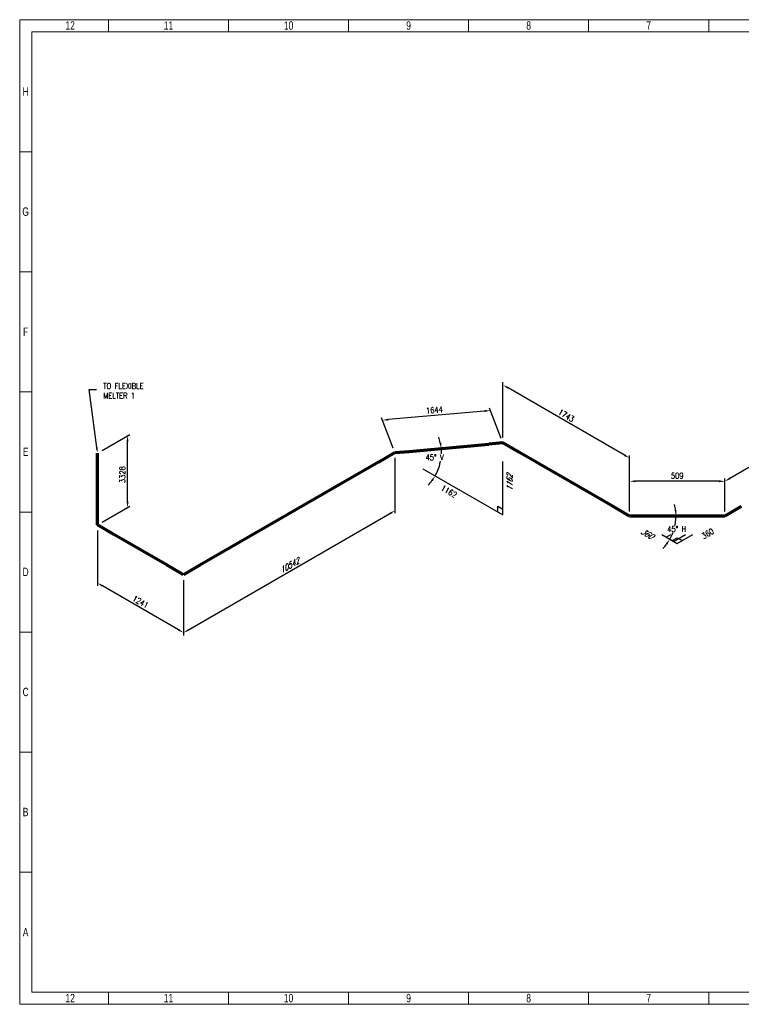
# Model space of a CAD drawing. Header units: millimetres. Extents: x 0 to 594, y 0 to 424.
# Tile 1 of 14: x 0 to 311, y 0 to 424. Entities that reach past the tile are written whole.
import ezdxf
from ezdxf import colors
from ezdxf.entities.mleader import LeaderData, LeaderLine
from ezdxf.math import Vec2, Vec3

# ---------------------------------------------------------------- set-up
doc = ezdxf.new("R2010")
doc.units = ezdxf.units.MM
doc.header["$LTSCALE"] = 0.25
for name, color, linetype in [('Annotation', 7, 'Continuous'), ('Dimension', 1, 'Continuous'), ('Skew Box', 7, 'Continuous')]:
    doc.layers.add(name, color=color, linetype=linetype)
doc.layers.add('Pipe', color=3, linetype='Continuous', lineweight=70)
doc.styles.add('AdskIsoAnnotation', font='romans.shx', dxfattribs={"width": 0.8, "height": 1})
doc.styles.add('AdskIsoMetric', font='romans.shx', dxfattribs={"width": 0.8, "height": 2.5})
doc.styles.add('AdskIsoMetric-16', font='romans.shx', dxfattribs={"width": 0.8, "height": 2.5})
doc.styles.add('AdskIsoMetric-30', font='romans.shx', dxfattribs={"width": 0.8, "height": 2.5})
doc.styles.add('AdskIsoMetric30', font='romans.shx', dxfattribs={"width": 0.8, "oblique": 30, "height": 2.5})
doc.styles.add('SLDTEXTSTYLE3', font='TXT', dxfattribs={"width": 0.75})
doc.styles.get("Standard").update_dxf_attribs({"font": 'arial.ttf'})
doc.dimstyles.new('AdskIsoMetric', dxfattribs={"dimtxt": 2.5, "dimasz": 2.5, "dimexe": 1, "dimexo": 2, "dimgap": 0.8, "dimtad": 1, "dimdec": 0, "dimrnd": 1, "dimzin": 0, "dimdsep": 46, "dimtxsty": 'AdskIsoMetric', "dimcen": 0, "dimclrt": 7, "dimadec": 0, "dimazin": 0, "dimtfac": 1, "dimtdec": 0, "dimtmove": 1, "dimatfit": 3, "dimfxl": 1, "dimtfill": 1, "dimfrac": 2, "dimtolj": 1, "dimtzin": 0, "dimarcsym": 0})

# ---------------------------------------------------------------- blocks, each defined once
blk = doc.blocks.new('*D34')
at = {"layer": 'Defpoints', "color": 0, "transparency": 16777216}
blk.add_point((262.91, 210.38), dxfattribs=at)
at = {"layer": 'Dimension', "color": 0, "lineweight": -2, "transparency": 16777216}
for start, end in [(7.1666, 14.3333), (330, 360), (315.6667, 322.8334)]:
    blk.add_arc((262.91, 210.38), 20, start, end, dxfattribs=at)
at = {"layer": 'Dimension', "color": 0, "transparency": 16777216}
for points in [[(283.16, 212.9), (282.33, 212.85), (282.91, 210.38)], [(278.5, 198.53), (279.19, 198.07), (280.23, 200.38)]]:
    blk.add_solid(points, dxfattribs=at)
at = {"layer": 'Dimension', "color": 7, "transparency": 16777216, "insert": (283.22, 204.78), "char_height": 2.5, "attachment_point": 5, "style": 'AdskIsoMetric', "bg_fill": 3, "box_fill_scale": 1.1, "bg_fill_color": 256, "bg_fill_true_color": 13158600, "bg_fill_transparency": 0}
blk.add_mtext('\\A1;45° H', dxfattribs=at)
at = {"layer": 'Defpoints', "color": 0, "transparency": 16777216}
for p in [(282.91, 210.38), (282.6, 206.91), (280.23, 200.38)]:
    blk.add_point(p, dxfattribs=at)
blk = doc.blocks.new('*D35')
at = {"layer": 'Defpoints', "color": 0, "transparency": 16777216}
for p in [(161.78, 237.73), (179.1, 227.73)]:
    blk.add_point(p, dxfattribs=at)
at = {"layer": 'Dimension', "color": 0, "lineweight": -2, "transparency": 16777216}
for start, end in [(12.2705, 19.4372), (330, 5.1039), (315.6667, 322.8334)]:
    blk.add_arc((161.78, 237.73), 20, start, end, dxfattribs=at)
at = {"layer": 'Dimension', "color": 0, "transparency": 16777216}
for points in [[(181.74, 242.04), (180.91, 241.92), (181.7, 239.51)], [(177.37, 225.88), (178.07, 225.42), (179.1, 227.73)]]:
    blk.add_solid(points, dxfattribs=at)
at = {"layer": 'Dimension', "color": 7, "transparency": 16777216, "insert": (178.87, 235.68), "char_height": 2.5, "attachment_point": 5, "style": 'AdskIsoMetric', "bg_fill": 3, "box_fill_scale": 1.1, "bg_fill_color": 256, "bg_fill_true_color": 13158600, "bg_fill_transparency": 0}
blk.add_mtext('\\A1;45° V', dxfattribs=at)
at = {"layer": 'Defpoints', "color": 0, "transparency": 16777216}
for p in [(181.7, 239.51), (180.77, 231.45)]:
    blk.add_point(p, dxfattribs=at)
blk = doc.blocks.new('*D36')
at = {"layer": 'Defpoints', "color": 0, "transparency": 16777216}
for p in [(46.5, 245.01), (33.51, 237.51), (33.51, 206.55)]:
    blk.add_point(p, dxfattribs=at)
at = {"layer": 'Dimension', "color": 0, "lineweight": -2, "transparency": 16777216}
for p, q in [((35.51, 238.67), (47.5, 245.59)), ((46.5, 216.55), (46.5, 242.51)), ((35.51, 207.7), (47.5, 214.62))]:
    blk.add_line(p, q, dxfattribs=at)
at = {"layer": 'Dimension', "color": 0, "transparency": 16777216}
for points in [[(46.09, 242.51), (46.92, 242.51), (46.5, 245.01)], [(46.09, 216.55), (46.92, 216.55), (46.5, 214.05)]]:
    blk.add_solid(points, dxfattribs=at)
at = {"layer": 'Dimension', "color": 7, "transparency": 16777216, "insert": (44.26, 228.24), "char_height": 2.5, "attachment_point": 5, "rotation": 90, "style": 'AdskIsoMetric-30', "bg_fill": 3, "box_fill_scale": 1.1, "bg_fill_color": 256, "bg_fill_true_color": 13158600, "bg_fill_transparency": 0}
blk.add_mtext('\\A1;3328', dxfattribs=at)
blk = doc.blocks.new('*D39')
at = {"layer": 'Defpoints', "color": 0, "transparency": 16777216}
for p in [(33.51, 206.55), (70.64, 185.11), (33.51, 181.55)]:
    blk.add_point(p, dxfattribs=at)
at = {"layer": 'Dimension', "color": 0, "lineweight": -2, "transparency": 16777216}
for p, q in [((33.51, 204.24), (33.51, 180.39)), ((70.64, 182.8), (70.64, 158.96)), ((68.48, 161.36), (35.68, 180.3))]:
    blk.add_line(p, q, dxfattribs=at)
at = {"layer": 'Dimension', "color": 0, "transparency": 16777216}
for points in [[(35.89, 180.66), (35.47, 179.94), (33.51, 181.55)], [(68.68, 161.72), (68.27, 161), (70.64, 160.11)]]:
    blk.add_solid(points, dxfattribs=at)
at = {"layer": 'Dimension', "color": 7, "transparency": 16777216, "insert": (52.08, 173.42), "char_height": 2.5, "attachment_point": 5, "rotation": 330, "style": 'AdskIsoMetric-30', "bg_fill": 3, "box_fill_scale": 1.1, "bg_fill_color": 256, "bg_fill_true_color": 13158600, "bg_fill_transparency": 0}
blk.add_mtext('\\A1;1241', dxfattribs=at)
blk = doc.blocks.new('*D43')
at = {"layer": 'Defpoints', "color": 0, "transparency": 16777216}
for p in [(161.78, 237.73), (161.78, 212.73), (70.64, 185.11)]:
    blk.add_point(p, dxfattribs=at)
at = {"layer": 'Dimension', "color": 0, "lineweight": -2, "transparency": 16777216}
for p, q in [((161.78, 235.42), (161.78, 211.58)), ((72.81, 161.36), (159.62, 211.48)), ((70.64, 182.8), (70.64, 158.96))]:
    blk.add_line(p, q, dxfattribs=at)
at = {"layer": 'Dimension', "color": 0, "transparency": 16777216}
for points in [[(159.41, 211.84), (159.82, 211.12), (161.78, 212.73)], [(72.6, 161.72), (73.02, 161), (70.64, 160.11)]]:
    blk.add_solid(points, dxfattribs=at)
at = {"layer": 'Dimension', "color": 7, "transparency": 16777216, "insert": (116.21, 189.01), "char_height": 2.5, "attachment_point": 5, "rotation": 30, "style": 'AdskIsoMetric30', "bg_fill": 3, "box_fill_scale": 1.1, "bg_fill_color": 256, "bg_fill_true_color": 13158600, "bg_fill_transparency": 0}
blk.add_mtext('\\A1;10542', dxfattribs=at)
blk = doc.blocks.new('*D44')
at = {"layer": 'Defpoints', "color": 0, "transparency": 16777216}
for p in [(156.35, 251.71), (208.33, 241.89), (161.78, 237.73)]:
    blk.add_point(p, dxfattribs=at)
at = {"layer": 'Dimension', "color": 0, "lineweight": -2, "transparency": 16777216}
for p, q in [((200.42, 255.65), (158.84, 251.94)), ((207.58, 243.83), (202.53, 256.84)), ((161.03, 239.67), (155.98, 252.69))]:
    blk.add_line(p, q, dxfattribs=at)
at = {"layer": 'Dimension', "color": 0, "transparency": 16777216}
for points in [[(200.38, 256.07), (200.46, 255.24), (202.91, 255.87)], [(158.81, 252.35), (158.88, 251.52), (156.35, 251.71)]]:
    blk.add_solid(points, dxfattribs=at)
at = {"layer": 'Dimension', "color": 7, "transparency": 16777216, "insert": (178.75, 256.07), "char_height": 2.5, "attachment_point": 5, "rotation": 5.1039, "style": 'AdskIsoMetric-16', "bg_fill": 3, "box_fill_scale": 1.1, "bg_fill_color": 256, "bg_fill_true_color": 13158600, "bg_fill_transparency": 0}
blk.add_mtext('\\A1;1644', dxfattribs=at)
blk = doc.blocks.new('*D47')
at = {"layer": 'Defpoints', "color": 0, "transparency": 16777216}
for p in [(208.33, 266.89), (208.33, 241.89), (262.91, 210.38)]:
    blk.add_point(p, dxfattribs=at)
at = {"layer": 'Dimension', "color": 0, "lineweight": -2, "transparency": 16777216}
for p, q in [((208.33, 244.2), (208.33, 268.04)), ((260.74, 236.63), (210.5, 265.64)), ((262.91, 212.69), (262.91, 236.54))]:
    blk.add_line(p, q, dxfattribs=at)
at = {"layer": 'Dimension', "color": 0, "transparency": 16777216}
for points in [[(210.71, 266), (210.29, 265.28), (208.33, 266.89)], [(260.95, 236.99), (260.53, 236.27), (262.91, 235.38)]]:
    blk.add_solid(points, dxfattribs=at)
at = {"layer": 'Dimension', "color": 7, "transparency": 16777216, "insert": (235.62, 253.72), "char_height": 2.5, "attachment_point": 5, "rotation": 330, "style": 'AdskIsoMetric-30', "bg_fill": 3, "box_fill_scale": 1.1, "bg_fill_color": 256, "bg_fill_true_color": 13158600, "bg_fill_transparency": 0}
blk.add_mtext('\\A1;1743', dxfattribs=at)
blk = doc.blocks.new('*D48')
at = {"layer": 'Defpoints', "color": 0, "transparency": 16777216}
for p in [(262.91, 225.38), (262.91, 210.38), (304, 210.38)]:
    blk.add_point(p, dxfattribs=at)
at = {"layer": 'Dimension', "color": 0, "lineweight": -2, "transparency": 16777216}
for p, q in [((262.91, 212.38), (262.91, 226.38)), ((301.5, 225.38), (265.41, 225.38)), ((304, 212.38), (304, 226.38))]:
    blk.add_line(p, q, dxfattribs=at)
at = {"layer": 'Dimension', "color": 0, "transparency": 16777216}
for points in [[(265.41, 225.8), (265.41, 224.97), (262.91, 225.38)], [(301.5, 225.8), (301.5, 224.97), (304, 225.38)]]:
    blk.add_solid(points, dxfattribs=at)
at = {"layer": 'Dimension', "color": 7, "transparency": 16777216, "insert": (283.45, 227.78), "char_height": 2.5, "attachment_point": 5, "rotation": 360, "style": 'AdskIsoMetric', "bg_fill": 3, "box_fill_scale": 1.1, "bg_fill_color": 256, "bg_fill_true_color": 13158600, "bg_fill_transparency": 0}
blk.add_mtext('\\A1;509', dxfattribs=at)
blk = doc.blocks.new('*D49')
at = {"layer": 'Defpoints', "color": 0, "transparency": 16777216}
for p in [(304, 225.38), (332.71, 226.96), (304, 210.38)]:
    blk.add_point(p, dxfattribs=at)
at = {"layer": 'Dimension', "color": 0, "lineweight": -2, "transparency": 16777216}
for p, q in [((332.71, 229.27), (332.71, 243.12)), ((330.54, 240.71), (306.16, 226.63)), ((304, 212.69), (304, 226.54))]:
    blk.add_line(p, q, dxfattribs=at)
at = {"layer": 'Dimension', "color": 0, "transparency": 16777216}
for points in [[(330.34, 241.07), (330.75, 240.35), (332.71, 241.96)], [(305.95, 226.99), (306.37, 226.27), (304, 225.38)]]:
    blk.add_solid(points, dxfattribs=at)
at = {"layer": 'Dimension', "color": 7, "transparency": 16777216, "insert": (318.35, 236.26), "char_height": 2.5, "attachment_point": 5, "rotation": 30, "style": 'AdskIsoMetric30', "bg_fill": 3, "box_fill_scale": 1.1, "bg_fill_color": 256, "bg_fill_true_color": 13158600, "bg_fill_transparency": 0}
blk.add_mtext('\\A1;1005', dxfattribs=at)
blk = doc.blocks.new('*D56')
at = {"layer": 'Defpoints', "color": 0, "transparency": 16777216}
for p in [(262.91, 210.38), (283.45, 198.52), (283.45, 198.52)]:
    blk.add_point(p, dxfattribs=at)
at = {"layer": 'Dimension', "color": 7, "transparency": 16777216, "insert": (270.33, 202.81), "char_height": 2.5, "attachment_point": 5, "rotation": 330, "style": 'AdskIsoMetric30', "bg_fill": 3, "box_fill_scale": 1.1, "bg_fill_color": 256, "bg_fill_true_color": 13158600, "bg_fill_transparency": 0}
blk.add_mtext('\\A1;360', dxfattribs=at)
blk = doc.blocks.new('*D57')
at = {"layer": 'Defpoints', "color": 0, "transparency": 16777216}
for p in [(304, 210.38), (304, 210.38), (283.45, 198.52)]:
    blk.add_point(p, dxfattribs=at)
at = {"layer": 'Dimension', "color": 7, "transparency": 16777216, "insert": (296.57, 202.81), "char_height": 2.5, "attachment_point": 5, "rotation": 30, "style": 'AdskIsoMetric-30', "bg_fill": 3, "box_fill_scale": 1.1, "bg_fill_color": 256, "bg_fill_true_color": 13158600, "bg_fill_transparency": 0}
blk.add_mtext('\\A1;360', dxfattribs=at)
blk = doc.blocks.new('*D58')
at = {"layer": 'Defpoints', "color": 0, "transparency": 16777216}
for p in [(161.78, 237.73), (208.33, 210.85), (208.33, 210.85)]:
    blk.add_point(p, dxfattribs=at)
at = {"layer": 'Dimension', "color": 7, "transparency": 16777216, "insert": (185.06, 221.01), "char_height": 2.5, "attachment_point": 5, "rotation": 330, "style": 'AdskIsoMetric-30', "bg_fill": 3, "box_fill_scale": 1.1, "bg_fill_color": 256, "bg_fill_true_color": 13158600, "bg_fill_transparency": 0}
blk.add_mtext('\\A1;1162', dxfattribs=at)
blk = doc.blocks.new('*D59')
at = {"layer": 'Defpoints', "color": 0, "transparency": 16777216}
for p in [(208.33, 241.89), (208.34, 241.89), (208.33, 210.85)]:
    blk.add_point(p, dxfattribs=at)
at = {"layer": 'Dimension', "color": 7, "transparency": 16777216, "insert": (211.18, 224.73), "char_height": 2.5, "attachment_point": 5, "rotation": 90, "style": 'AdskIsoMetric30', "bg_fill": 3, "box_fill_scale": 1.1, "bg_fill_color": 256, "bg_fill_true_color": 13158600, "bg_fill_transparency": 0}
blk.add_mtext('\\A1;1162', dxfattribs=at)
blk = doc.blocks.new('Elbow-1-Iso2DSkew90')
at = {"color": 0, "linetype": 'ByBlock', "lineweight": -2, "extrusion": (1.28622e-11, -0.816497, -0.57735)}
for p, q in [((0, 0), (-7.07, 4.08)), ((7.07, 4.08), (0, 0)), ((0, 0), (0, 0))]:
    blk.add_line(p, q, dxfattribs=at)
blk = doc.blocks.new('Elbow-2-Iso2DSkew90')
at = {"color": 0, "linetype": 'ByBlock', "lineweight": -2, "extrusion": (0.707107, 0.408248, -0.57735)}
for p, q in [((0, 0), (0, 8.16)), ((0, 0), (0, 0)), ((7.07, -4.08), (0, 0))]:
    blk.add_line(p, q, dxfattribs=at)
blk = doc.blocks.new('Elbow-3-Iso2DSkew90')
at = {"color": 0, "linetype": 'ByBlock', "lineweight": -2, "extrusion": (0.353553, -0.911231, -0.211325)}
for p, q in [((0, 0), (6.12, 0.55)), ((0, 0), (0, 0)), ((-7.07, -4.08), (0, 0))]:
    blk.add_line(p, q, dxfattribs=at)
blk = doc.blocks.new('Elbow-4-Iso2DSkew90')
at = {"color": 0, "linetype": 'ByBlock', "lineweight": -2, "extrusion": (-0.707107, -0.408248, 0.57735)}
for p, q in [((0, 0), (-6.12, -0.55)), ((0, 0), (0, 0)), ((7.07, -4.08), (0, 0))]:
    blk.add_line(p, q, dxfattribs=at)
blk = doc.blocks.new('Elbow-5-Iso2DSkew90')
at = {"color": 0, "linetype": 'ByBlock', "lineweight": -2, "extrusion": (2.91038e-12, -0.816497, -0.57735)}
for p, q in [((0, 0), (-7.07, 4.08)), ((0, 0), (0, 0)), ((10, 0), (0, 0))]:
    blk.add_line(p, q, dxfattribs=at)
blk = doc.blocks.new('Elbow-6-Iso2DSkew90')
at = {"color": 0, "linetype": 'ByBlock', "lineweight": -2, "extrusion": (2.18279e-12, -0.816497, -0.57735)}
for p, q in [((0, 0), (-10, 0)), ((7.07, 4.08), (0, 0)), ((0, 0), (0, 0))]:
    blk.add_line(p, q, dxfattribs=at)
blk = doc.blocks.new('cajetin')
at = {"color": 7, "linetype": 'Continuous', "lineweight": 18}
for p, q in [((0, 0), (0, 615)), ((0, 615), (861, 615)), ((55.5, 607.5), (55.5, 615)), ((130.5, 607.5), (130.5, 615)), ((205.5, 607.5), (205.5, 615)), ((280.5, 607.5), (280.5, 615)), ((355.5, 607.5), (355.5, 615)), ((430.5, 607.5), (430.5, 615)), ((7.5, 7.5), (7.5, 607.5)), ((7.5, 607.5), (853.5, 607.5)), ((430.5, 607.5), (430.5, 607.5)), ((7.5, 532.5), (0, 532.5)), ((7.5, 457.5), (0, 457.5)), ((7.5, 382.5), (0, 382.5)), ((7.5, 307.5), (0, 307.5)), ((7.5, 307.5), (7.5, 307.5)), ((7.5, 232.5), (0, 232.5)), ((7.5, 157.5), (0, 157.5)), ((7.5, 82.5), (0, 82.5)), ((853.5, 7.5), (7.5, 7.5)), ((55.5, 7.5), (55.5, 0)), ((130.5, 7.5), (130.5, 0)), ((205.5, 7.5), (205.5, 0)), ((280.5, 7.5), (280.5, 0)), ((355.5, 7.5), (355.5, 0)), ((430.5, 7.5), (430.5, 7.5)), ((430.5, 7.5), (430.5, 0)), ((861, 0), (0, 0))]:
    blk.add_line(p, q, dxfattribs=at)
at = {"color": 7, "linetype": 'Continuous', "lineweight": 0, "char_height": 5.25, "attachment_point": 2, "style": 'SLDTEXTSTYLE3'}
for s, insert in [('12', (31.51, 613.99)), ('11', (93.01, 613.99)), ('10', (168.01, 613.99)), ('9', (243.01, 613.99)), ('8', (318.01, 613.99)), ('7', (393.01, 613.99)), ('H', (3.75, 572.74)), ('G', (3.68, 497.74)), ('F', (3.71, 422.74)), ('E', (3.74, 347.74)), ('D', (3.68, 272.74)), ('C', (3.73, 197.74)), ('B', (3.69, 122.74)), ('A', (3.7, 47.74)), ('12', (31.51, 6.49)), ('11', (93.01, 6.49)), ('10', (168.01, 6.49)), ('9', (243.01, 6.49)), ('8', (318.01, 6.49)), ('7', (393.01, 6.49))]:
    blk.add_mtext(s, dxfattribs=dict(at, insert=insert))

msp = doc.modelspace()

# ---------------------------------------------------------------- hatches: boundary and pattern name
at = {"layer": 'Skew Box', "extrusion": (-2.88605e-13, -8.1182e-13, -1)}
h = msp.add_hatch(dxfattribs=at)
h.set_pattern_fill('LINE', color=256, angle=90, style=0)
h.paths.add_polyline_path([(-181.7641, 226.193), (-182.455, 225.7941), (-182.455, 231.5452), (-181.7641, 231.4835)], flags=0)
at = {"layer": 'Skew Box'}
h = msp.add_hatch(dxfattribs=at)
h.set_pattern_fill('LINE', color=256, angle=30, style=0)
h.paths.add_polyline_path([(282.9103, 198.8325), (278.4337, 201.417), (280.1059, 202.3825), (289.059, 202.3825)], flags=0)

# ---------------------------------------------------------------- linework, layer by layer
at = {"layer": 'Skew Box', "extrusion": (-2.88605e-13, -8.1182e-13, -1), "elevation": 0}
msp.add_lwpolyline([(-173.8284, 230.7747), (-208.3349, 210.8523), (-208.3349, 233.8567)], dxfattribs=at)
at = {"layer": 'Skew Box', "color": 1, "extrusion": (-2.88605e-13, -8.1182e-13, -1)}
msp.add_lwpolyline([(-206.1352, 212.1223), (-206.1352, 214.6623), (-208.3349, 213.3923)], dxfattribs=at)
at = {"layer": 'Skew Box', "extrusion": (2.05084e-13, 3.54019e-13, -1), "elevation": 0}
msp.add_lwpolyline([(-276.7615, 202.3825), (-283.4504, 198.5207), (-290.1393, 202.3825)], dxfattribs=at)
at = {"layer": 'Skew Box', "color": 1, "extrusion": (2.05084e-13, 3.54019e-13, -1)}
msp.add_lwpolyline([(-281.2507, 199.7907), (-283.4504, 201.0607), (-285.6501, 199.7907)], dxfattribs=at)

# ---------------------------------------------------------------- leaders
at = {"layer": 'Annotation'}
ml = msp.add_multileader_mtext('Standard', dxfattribs=at)
ml.set_content('')
ml.set_leader_properties()
ml.build(insert=Vec2(0, 0))
ml.multileader.update_dxf_attribs({"dogleg_length": 3.0619, "arrow_head_size": 2.5})
ctx = ml.context
ctx.base_point, ctx.arrow_head_size = Vec3(26.9381, 265), 2.5
notes = []
notes.append((ctx, [(0, (1, 1, 0), (30, 265), (1, 0), 3.0619, [(0, [(33.5142, 237.5105)], 0, [])])]))
ctx.mtext, ml.multileader.dxf.content_type = None, 0
for ctx, leaders in notes:
    for number, flags, end, landing, length, lines in leaders:
        leader = LeaderData()
        leader.index, (leader.has_last_leader_line, leader.has_dogleg_vector, leader.attachment_direction) = number, flags
        leader.last_leader_point, leader.dogleg_vector, leader.dogleg_length = Vec3(end), Vec3(landing), length
        for number, points, colour, breaks in lines:
            line = LeaderLine()
            line.index, line.vertices, line.color, line.breaks = number, Vec3.list(points), colors.encode_raw_color(colour), breaks
            leader.lines.append(line)
        ctx.leaders.append(leader)

# ---------------------------------------------------------------- next in the draw order: dimensions: what is measured, and where the dimension line sits
at = {"layer": 'Dimension'}
dim = msp.add_linear_dim(base=(46.5045, 245.0105), p1=(33.5142, 206.547), p2=(33.5142, 237.5105), angle=90, text='3328', dimstyle='AdskIsoMetric', override={"dimtad": 0, "dimlfac": 107.48326, "dimtxsty": 'AdskIsoMetric-30', "dimse1": 0, "dimse2": 0, "dimsd1": 0, "dimsd2": 0, "dimtmove": 1}, dxfattribs=at)
dim.commit()
dim.dimension.update_dxf_attribs({"geometry": '*D36', "text_midpoint": (44.2647, 228.2356), "dimtype": 160})
for base, center, p1, p2, text, picture, middle in [((180.7692, 231.4511), (161.7806, 237.7305), (179.1011, 227.7305), (181.7013, 239.5098), '45° V', '*D35', (178.8687, 235.684)), ((282.6012, 206.9095), (262.9051, 210.3825), (280.2256, 200.3825), (282.9051, 210.3825), '45° H', '*D34', (283.2181, 204.7789))]:
    dim = msp.add_angular_dim_3p(base=base, center=center, p1=p1, p2=p2, text=text, dimstyle='AdskIsoMetric', override={"dimexe": 20, "dimexo": 0, "dimtad": 1, "dimtih": 0, "dimse1": 1, "dimse2": 1, "dimsd1": 0, "dimsd2": 0}, dxfattribs=at)
    dim.commit()
    dim.dimension.update_dxf_attribs({"geometry": picture, "text_midpoint": middle, "dimtype": 165})

# ---------------------------------------------------------------- next in the draw order: linework, layer by layer
at = {"layer": 'Pipe'}
msp.add_lwpolyline([(33.5142, 214.712), (33.5142, 237.5105)], dxfattribs=at)

# ---------------------------------------------------------------- next in the draw order: dimensions: what is measured, and where the dimension line sits
at = {"layer": 'Dimension'}
dim = msp.add_linear_dim(base=(33.5142, 181.547), p1=(70.6417, 185.1114), p2=(33.5142, 206.547), angle=150, text='1241', dimstyle='AdskIsoMetric', override={"dimtad": 0, "dimlfac": 28.952549, "dimtxsty": 'AdskIsoMetric-30', "dimse1": 0, "dimse2": 0, "dimsd1": 0, "dimsd2": 0, "dimtmove": 1}, dxfattribs=at)
dim.commit()
dim.dimension.update_dxf_attribs({"geometry": '*D39', "text_midpoint": (52.0779, 173.4156), "dimtype": 160})

# ---------------------------------------------------------------- next in the draw order: linework, layer by layer
at = {"layer": 'Pipe'}
msp.add_lwpolyline([(63.5706, 189.1939), (40.5852, 202.4645)], dxfattribs=at)

# ---------------------------------------------------------------- next in the draw order: block references
msp.add_blockref('Elbow-2-Iso2DSkew90', (33.5142, 206.547), dxfattribs=at)

# ---------------------------------------------------------------- next in the draw order: dimensions: what is measured, and where the dimension line sits
at = {"layer": 'Dimension'}
dim = msp.add_linear_dim(base=(161.7806, 212.7305), p1=(70.6417, 185.1114), p2=(161.7806, 237.7305), angle=30, text='10542', dimstyle='AdskIsoMetric', override={"dimtad": 0, "dimlfac": 100.169847, "dimtxsty": 'AdskIsoMetric30', "dimse1": 0, "dimse2": 0, "dimsd1": 0, "dimsd2": 0, "dimtmove": 1}, dxfattribs=at)
dim.commit()
dim.dimension.update_dxf_attribs({"geometry": '*D43', "text_midpoint": (116.2111, 189.0073), "dimtype": 160})

# ---------------------------------------------------------------- next in the draw order: linework, layer by layer
at = {"layer": 'Pipe'}
for points in [[(154.7095, 233.648), (138.7872, 224.4553)], [(138.7872, 224.4553), (107.8081, 206.5695)], [(107.8081, 206.5695), (77.7127, 189.1939)]]:
    msp.add_lwpolyline(points, dxfattribs=at)

# ---------------------------------------------------------------- next in the draw order: block references
msp.add_blockref('Elbow-1-Iso2DSkew90', (70.6417, 185.1114), dxfattribs=at)

# ---------------------------------------------------------------- next in the draw order: dimensions: what is measured, and where the dimension line sits
at = {"layer": 'Dimension'}
dim = msp.add_linear_dim(base=(156.3547, 251.7148), p1=(208.3349, 241.8886), p2=(161.7806, 237.7305), angle=185.103905, text='1644', dimstyle='AdskIsoMetric', override={"dimtad": 0, "dimlfac": 35.164964, "dimtxsty": 'AdskIsoMetric-16', "dimse1": 0, "dimse2": 0, "dimsd1": 0, "dimsd2": 0, "dimtmove": 1}, dxfattribs=at)
dim.commit()
dim.dimension.update_dxf_attribs({"geometry": '*D44', "text_midpoint": (178.7479, 256.0724), "dimtype": 160})

# ---------------------------------------------------------------- next in the draw order: dimensions: what is measured, and where the dimension line sits
dim = msp.add_linear_dim(base=(208.3349, 266.8886), p1=(262.9051, 210.3825), p2=(208.3349, 241.8886), angle=150, text='1743', dimstyle='AdskIsoMetric', override={"dimtad": 0, "dimlfac": 27.655046, "dimtxsty": 'AdskIsoMetric-30', "dimse1": 0, "dimse2": 0, "dimsd1": 0, "dimsd2": 0, "dimtmove": 1}, dxfattribs=at)
dim.commit()
dim.dimension.update_dxf_attribs({"geometry": '*D47', "text_midpoint": (235.62, 253.7219), "dimtype": 160})

# ---------------------------------------------------------------- next in the draw order: linework, layer by layer
at = {"layer": 'Pipe'}
for points in [[(240.9233, 223.0737), (215.406, 237.8061)], [(255.834, 214.465), (240.9233, 223.0737)]]:
    msp.add_lwpolyline(points, dxfattribs=at)

# ---------------------------------------------------------------- next in the draw order: dimensions: what is measured, and where the dimension line sits
at = {"layer": 'Dimension'}
for base, p1, p2, angle, text, override, picture, middle in [((208.3349, 210.8513), (161.7806, 237.7305), (208.3349, 210.8523), 330, '1162', {"dimtad": 0, "dimlfac": 21.619777, "dimtxsty": 'AdskIsoMetric-30', "dimse1": 1, "dimse2": 1, "dimsd1": 1, "dimsd2": 1, "dimtmove": 2}, '*D58', (185.0578, 221.0055)), ((262.9051, 225.3825), (303.9957, 210.3825), (262.9051, 210.3825), 179.999994, '509', {"dimtad": 0, "dimlfac": 12.383857, "dimtxsty": 'AdskIsoMetric', "dimse1": 0, "dimse2": 0, "dimsd1": 0, "dimsd2": 0, "dimtmove": 1}, '*D48', (283.4504, 227.7755))]:
    dim = msp.add_linear_dim(base=base, p1=p1, p2=p2, angle=angle, text=text, dimstyle='AdskIsoMetric', override=override, dxfattribs=at)
    dim.commit()
    dim.dimension.update_dxf_attribs({"geometry": picture, "text_midpoint": middle, "dimtype": 160})

# ---------------------------------------------------------------- next in the draw order: linework, layer by layer
at = {"layer": 'Pipe'}
msp.add_lwpolyline([(167.9043, 238.2775), (202.2112, 241.3416)], dxfattribs=at)

# ---------------------------------------------------------------- next in the draw order: block references
msp.add_blockref('Elbow-3-Iso2DSkew90', (161.7806, 237.7305), dxfattribs=at)

# ---------------------------------------------------------------- next in the draw order: dimensions: what is measured, and where the dimension line sits
at = {"layer": 'Dimension'}
for base, p1, p2, angle, text, override, picture, middle in [((208.3358, 241.8881), (208.3349, 210.8523), (208.3349, 241.8886), 90, '1162', {"dimtad": 0, "dimlfac": 37.446557, "dimtxsty": 'AdskIsoMetric30', "dimse1": 1, "dimse2": 1, "dimsd1": 1, "dimsd2": 1, "dimtmove": 2}, '*D59', (211.1806, 224.7275)), ((303.9957, 225.3825), (332.7098, 226.9606), (303.9957, 210.3825), 210, '1005', {"dimtad": 0, "dimlfac": 30.316622, "dimtxsty": 'AdskIsoMetric30', "dimse1": 0, "dimse2": 0, "dimsd1": 0, "dimsd2": 0, "dimtmove": 1}, '*D49', (318.3527, 236.2579)), ((283.4495, 198.5202), (262.9051, 210.3825), (283.4504, 198.5207), 330, '360', {"dimtad": 0, "dimlfac": 15.167064, "dimtxsty": 'AdskIsoMetric30', "dimse1": 1, "dimse2": 1, "dimsd1": 1, "dimsd2": 1, "dimtmove": 2}, '*D56', (270.3321, 202.8086))]:
    dim = msp.add_linear_dim(base=base, p1=p1, p2=p2, angle=angle, text=text, dimstyle='AdskIsoMetric', override=override, dxfattribs=at)
    dim.commit()
    dim.dimension.update_dxf_attribs({"geometry": picture, "text_midpoint": middle, "dimtype": 160})

# ---------------------------------------------------------------- next in the draw order: block references
at = {"layer": 'Pipe'}
for name, p in [('Elbow-4-Iso2DSkew90', (208.3349, 241.8886)), ('Elbow-5-Iso2DSkew90', (262.9051, 210.3825))]:
    msp.add_blockref(name, p, dxfattribs=at)

# ---------------------------------------------------------------- next in the draw order: dimensions: what is measured, and where the dimension line sits
at = {"layer": 'Dimension'}
dim = msp.add_linear_dim(base=(303.9965, 210.382), p1=(283.4504, 198.5207), p2=(303.9957, 210.3825), angle=30, text='360', dimstyle='AdskIsoMetric', override={"dimtad": 0, "dimlfac": 15.167066, "dimtxsty": 'AdskIsoMetric-30', "dimse1": 1, "dimse2": 1, "dimsd1": 1, "dimsd2": 1, "dimtmove": 2}, dxfattribs=at)
dim.commit()
dim.dimension.update_dxf_attribs({"geometry": '*D57', "text_midpoint": (296.5687, 202.8086), "dimtype": 160})

# ---------------------------------------------------------------- next in the draw order: linework, layer by layer
at = {"layer": 'Pipe'}
msp.add_lwpolyline([(293.9957, 210.3825), (272.9051, 210.3825)], dxfattribs=at)

# ---------------------------------------------------------------- next in the draw order: block references
at = {"xscale": 0.689895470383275, "yscale": 0.689895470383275, "zscale": 0.689895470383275}
msp.add_blockref('cajetin', (0, 0), dxfattribs=at)
at = {"layer": 'Pipe'}
msp.add_blockref('Elbow-6-Iso2DSkew90', (303.9957, 210.3825), dxfattribs=at)

# ---------------------------------------------------------------- next in the draw order: texts
at = {"layer": 'Annotation', "insert": (36, 261), "char_height": 2.5, "attachment_point": 7, "style": 'AdskIsoAnnotation', "bg_fill": 3, "box_fill_scale": 1, "bg_fill_color": 256, "bg_fill_true_color": 13158600, "bg_fill_transparency": 0}
msp.add_mtext('TO FLEXIBLE\\PMELTER 1', dxfattribs=at)

doc.saveas('drawing.dxf')
